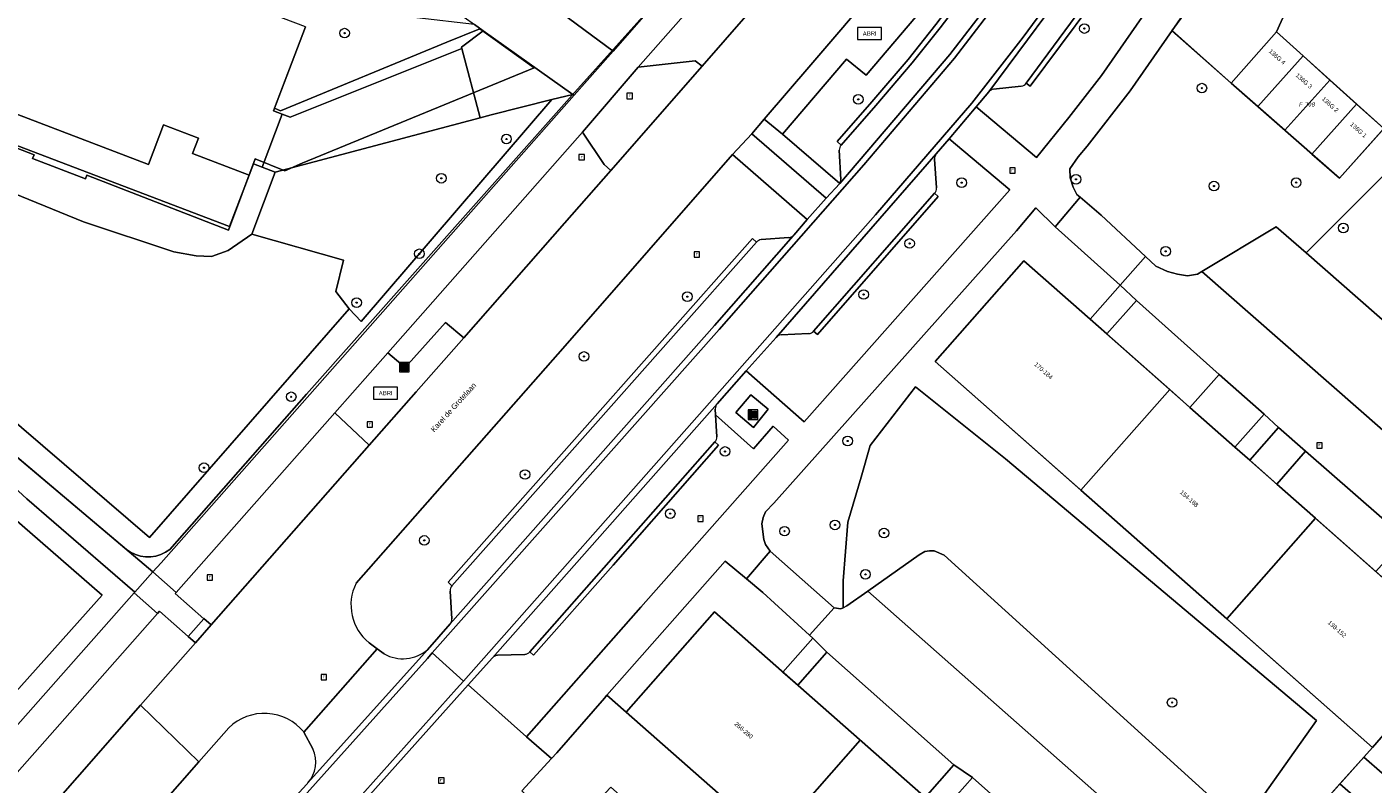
# Model space of a CAD drawing. Header units: metres. Extents: x 207466 to 209466, y 475780 to 477780.
# Tile 54 of 189: x 208198 to 208311, y 476210 to 476273. Entities that reach past the tile are written whole.
import ezdxf
from ezdxf.enums import TextEntityAlignment as Align

# ---------------------------------------------------------------- set-up
doc = ezdxf.new("R2010")
doc.units = ezdxf.units.M
doc.layers.get('0').update_dxf_attribs({"color": 253, "linetype": 'CONTINUOUS'})
for name, color, linetype, lineweight, true_color in [('B-RO-GR-BEPLANTING_CULTUUR_BODEMBEDEKKER-GV', 7, 'CONTINUOUS', 0, 0x6d8a47), ('B-RO-GR-BEPLANTING_CULTUUR_HEESTERS-GV', 7, 'CONTINUOUS', 0, 0x6d8a47), ('B-RO-GR-BOOM-S', 7, 'CONTINUOUS', 0, 0x6d8a47), ('B-RO-OG-BEBOUWING-GV', 7, 'CONTINUOUS', 0, 0xa50000)]:
    doc.layers.add(name, color=color, linetype=linetype, lineweight=lineweight, true_color=true_color)
for name, color, linetype, lineweight in [('B-RO-IE-MEUBILAIR_WEGMEUBILAIR-S', 253, 'CONTINUOUS', 0), ('B-RO-OG-BEBOUWING-T18', 7, 'CONTINUOUS', 0), ('B-RO-OG-TERREIN_CULTUURSCHEIDING-GV', 253, 'CONTINUOUS', 0), ('B-RO-OG-TERREIN_ERF-GV', 253, 'CONTINUOUS', 0), ('B-RO-OG-TOPOGRAFIE-T18', 7, 'CONTINUOUS', 0), ('B-RO-RI-GWA_RIOOLPUT-S', 253, 'CONTINUOUS', 0), ('B-RO-VH-VERHARDING_ASFALT-GV', 253, 'CONTINUOUS', 0), ('B-RO-VH-VERHARDING_BEDRIJFSVLOERPLAAT-GV', 253, 'CONTINUOUS', 0), ('B-RO-VH-VERHARDING_BETON-GV', 253, 'CONTINUOUS', 0), ('B-RO-VH-VERHARDING_BETONSTRAATSTEEN-GV', 253, 'CONTINUOUS', 0), ('B-RO-VH-VERHARDING_TEGEL-GV', 253, 'CONTINUOUS', 0), ('B-WE-KG-GRENS_PERCEEL-GV', 150, 'CONTINUOUS', 18), ('B-WE-KG-GRENS_PERCEEL-S', 150, 'CONTINUOUS', 25)]:
    doc.layers.add(name, color=color, linetype=linetype, lineweight=lineweight)
doc.styles.add('NLCS-ISO', font='NLCS-ISO.ttf')
doc.styles.add('NLCS-ISO-M200-T18', font='NLCS-ISO.ttf', dxfattribs={"height": 1.8})

# ---------------------------------------------------------------- blocks, each defined once
blk = doc.blocks.new('SIE-WEG_AFVALBAK-SO1')
at = {"linetype": 'Continuous'}
blk.add_hatch(color=0, dxfattribs=at).paths.add_polyline_path([(-1.5, -1.5), (1.5, -1.5), (1.5, 1.5), (-1.5, 1.5)])
at = {"color": 0, "linetype": 'ByBlock', "lineweight": -2, "flags": 128}
for points in [[(-2, -2), (2, -2), (2, 2), (-2, 2), (-2, -2)], [(-1.5, -1.5), (1.5, -1.5), (1.5, 1.5), (-1.5, 1.5), (-1.5, -1.5)]]:
    blk.add_lwpolyline(points, dxfattribs=at)
blk = doc.blocks.new('SIE-WEG_AFVAL_APART_PLAATS-SO1')
at = {"linetype": 'Continuous'}
for points in [[(-1.5, -1.5), (-0.25, -1.5), (-0.25, 1.5), (-1.5, 1.5)], [(1.5, 1.5), (0.25, 1.5), (0.25, -1.5), (1.5, -1.5)]]:
    blk.add_hatch(color=0, dxfattribs=at).paths.add_polyline_path(points)
h = blk.add_hatch(color=0, dxfattribs=at)
h.paths.add_polyline_path([(-1.5, -1.5), (-0.25, -1.5), (-0.25, 1.5), (-1.5, 1.5)])
h.paths.add_polyline_path([(1.5, 1.5), (0.25, 1.5), (0.25, -1.5), (1.5, -1.5)])
at = {"color": 0, "linetype": 'ByBlock', "lineweight": -2, "flags": 128}
for points in [[(-2, -2), (2, -2), (2, 2), (-2, 2), (-2, -2)], [(-1.5, -1.5), (-0.25, -1.5), (-0.25, 1.5), (-1.5, 1.5), (-1.5, -1.5)]]:
    blk.add_lwpolyline(points, dxfattribs=at)
at = {"color": 0, "linetype": 'ByBlock', "lineweight": -2, "extrusion": (0, 0, -1), "flags": 128}
blk.add_lwpolyline([(-1.5, -1.5), (-0.25, -1.5), (-0.25, 1.5), (-1.5, 1.5), (-1.5, -1.5)], dxfattribs=at)
blk = doc.blocks.new('SRI-PUT_INSPECTIEPUT_RIOOLPUT-SO1')
at = {"color": 0, "linetype": 'ByBlock', "lineweight": -2, "flags": 128}
blk.add_lwpolyline([(-1.125, -1.125), (1.125, -1.125), (1.125, 1.125), (-1.125, 1.125), (-1.125, -1.125)], dxfattribs=at)
at = {"color": 0, "linetype": 'ByBlock', "lineweight": -2, "insert": (0, 0.2828), "char_height": 1.5, "attachment_point": 5, "line_spacing_factor": 0.8, "style": 'NLCS-ISO'}
blk.add_mtext('{\\C0;r}', dxfattribs=at)
blk = doc.blocks.new('SIE-WEG_ABRI-SO1')
at = {"lineweight": -2, "flags": 128}
blk.add_lwpolyline([(-5, -2.5), (5, -2.5), (5, 2.5), (-5, 2.5), (-5, -2.5)], dxfattribs=at)
at = {"lineweight": -2, "insert": (0, 0), "char_height": 1.8, "attachment_point": 5, "line_spacing_factor": 0.8, "style": 'NLCS-ISO'}
blk.add_mtext('{\\C256;ABRI}', dxfattribs=at)
blk = doc.blocks.new('SGR-BOOM_01-SO1')
at = {"linetype": 'Continuous'}
h = blk.add_hatch(color=0, dxfattribs=at)
edge = h.paths.add_edge_path()
edge.add_arc((0, 0), 0.25, 0, 360)
at = {"color": 0, "linetype": 'ByBlock', "lineweight": -2}
for radius in [2, 0.25]:
    blk.add_circle((0, 0), radius, dxfattribs=at)
blk = doc.blocks.new('SKG-PERCEELNUMMER-SO')
at = {"style": 'NLCS-ISO', "oblique": 10, "flags": 1}
blk.add_attdef('GEMEENTECODE', text='', height=1.8, dxfattribs=at).set_placement((0, 2.55), align=Align.MIDDLE_CENTER)
at = {"style": 'NLCS-ISO', "oblique": 10}
blk.add_attdef('SECTIE', text='', height=1.8, dxfattribs=at).set_placement((-0.5, 0), align=Align.MIDDLE_RIGHT)
blk.add_attdef('PERCEELNUMMER', text='', height=1.8, dxfattribs=at).set_placement((0.5, 0), align=Align.MIDDLE_LEFT)

msp = doc.modelspace()

# ---------------------------------------------------------------- linework, layer by layer
at = {"layer": 'B-RO-GR-BEPLANTING_CULTUUR_BODEMBEDEKKER-GV', "flags": 128}
for points in [[(208239.36, 476277.15), (208247.33, 476271.23), (208258.14, 476283.61), (208259, 476284.71), (208255.67, 476291.24), (208265.42, 476305.68), (208274.73, 476324.86), (208280.37, 476338.41), (208280.14, 476338.78)], [(208311.41, 476264.63), (208307.85, 476260.66), (208305.56, 476262.67), (208303.3, 476264.65), (208301.05, 476266.62), (208298.82, 476268.58), (208293.92, 476272.95), (208290.4, 476267.92), (208286.84, 476263.32), (208286.08, 476262.43), (208285.38, 476261.44), (208285.41, 476260.7), (208285.65, 476259.9), (208285.98, 476259.29), (208286.24, 476259.07), (208287.99, 476257.59), (208291.69, 476254.13), (208292.54, 476253.34), (208293.52, 476252.89), (208294.35, 476252.66), (208295.2, 476252.53), (208296.02, 476252.67), (208296.38, 476252.89), (208302.58, 476256.61), (208305.07, 476254.43)], [(208196, 476259.93), (208203.19, 476257.02), (208210.7, 476254.52), (208212.56, 476254.19), (208213.84, 476254.14), (208215.25, 476254.63), (208217.21, 476256), (208219.16, 476261.16), (208218.08, 476261.58), (208217.34, 476261.86), (208216.98, 476260.91), (208215.36, 476256.64), (208185.35, 476268.04)], [(208225.32, 476249.78), (208226.32, 476248.72), (208242.2, 476267.2), (208237.16, 476265.93), (208236.23, 476265.69), (208219.16, 476261.16), (208217.21, 476256), (208224.84, 476253.84), (208224.2, 476251.21), (208225.32, 476249.78)], [(208305.07, 476254.43), (208311.94, 476261.31)], [(208305.9, 476207.98), (208307.9, 476210.22), (208309.9, 476212.45), (208310.6, 476213.24), (208298.46, 476223.96), (208286.31, 476234.68), (208274.17, 476245.4), (208281.56, 476253.78), (208287.08, 476248.91), (208289.58, 476251.74), (208284.17, 476256.6), (208282.56, 476258.18), (208280.95, 476256.28), (208260.72, 476233.58), (208260.02, 476232.88), (208259.82, 476232.4), (208259.72, 476231.86), (208259.88, 476230.56), (208260.01, 476230.15), (208260.4, 476229.59), (208265.74, 476224.88), (208266.31, 476224.78), (208266.49, 476224.88), (208266.49, 476227.13), (208266.87, 476232.01), (208268, 476235.77), (208268.75, 476238.4), (208272.51, 476243.28), (208280.02, 476237.27), (208305.93, 476215.48), (208299.74, 476206.74)], [(208290.93, 476250.47), (208288.47, 476247.68), (208293.71, 476243.06), (208295.4, 476241.57), (208297.83, 476244.32), (208290.93, 476250.47)], [(208297.83, 476244.32), (208295.4, 476241.57), (208299.15, 476238.26), (208301.57, 476241), (208297.83, 476244.32)], [(208305.04, 476237.91), (208302.78, 476239.88), (208300.39, 476237.16), (208302.63, 476235.18), (208305.04, 476237.91)], [(208305.04, 476237.91), (208302.63, 476235.18), (208305.85, 476232.34), (208310.9, 476227.89), (208313.35, 476230.66), (208305.04, 476237.91)], [(208246.8, 476217.59), (208248.4, 476216.18), (208255.76, 476224.54), (208261.47, 476219.52), (208263.96, 476222.35), (208263.69, 476222.59), (208259.8, 476226.15), (208258.44, 476227.28), (208256.66, 476228.77), (208246.8, 476217.59)], [(208265.14, 476221.19), (208262.71, 476218.43), (208267.92, 476213.84), (208273.32, 476209.09), (208275.71, 476211.8), (208265.14, 476221.19)], [(208277.27, 476210.73), (208274.72, 476207.86), (208280.08, 476203.14), (208285.2, 476198.63), (208286.47, 476200.08), (208287.69, 476201.46), (208277.27, 476210.73)]]:
    msp.add_lwpolyline(points, dxfattribs=at)
at = {"layer": 'B-RO-GR-BEPLANTING_CULTUUR_HEESTERS-GV', "flags": 128}
msp.add_lwpolyline([(208221.68, 476273.27), (208219.01, 476266.26), (208219.75, 476265.98), (208220.39, 476265.73), (208234.7, 476271.47), (208234.67, 476271.57), (208236.49, 476272.94), (208235.76, 476273.46), (208230.96, 476274), (208227.29, 476274.89)], dxfattribs=at)
at = {"layer": 'B-RO-OG-BEBOUWING-GV', "flags": 128}
for points in [[(208135.76, 476300.37), (208160.02, 476282.05), (208185.35, 476268.04), (208215.36, 476256.64), (208217.34, 476261.86), (208218.08, 476261.58), (208219.75, 476265.98), (208219.01, 476266.26), (208221.68, 476273.27), (208210.83, 476277.39), (208204.47, 476279.84), (208194.49, 476283.63), (208185.18, 476288.8), (208179.21, 476292.1), (208169.9, 476297.28), (208161.38, 476303.7), (208155.91, 476307.78), (208146.63, 476314.78), (208142.09, 476308.77), (208141.48, 476309.22), (208138.63, 476305.45), (208139.24, 476304.99), (208135.76, 476300.37)], [(208211.34, 476278.74), (208204.99, 476281.19), (208204.47, 476279.84), (208194.49, 476283.63), (208188.86, 476271.6), (208193.57, 476269.81), (208194.07, 476271.11), (208196.96, 476270.01), (208195.71, 476266.7), (208208.61, 476261.8), (208209.86, 476265.11), (208212.76, 476264), (208212.27, 476262.71), (208216.98, 476260.91), (208217.34, 476261.86), (208218.08, 476261.58), (208219.75, 476265.98), (208219.01, 476266.26), (208221.68, 476273.27), (208210.83, 476277.39), (208211.34, 476278.74)], [(208304.83, 476270.84), (208302.6, 476272.84), (208298.82, 476268.58), (208301.05, 476266.62), (208304.83, 476270.84)], [(208307.06, 476268.83), (208304.83, 476270.84), (208301.05, 476266.62), (208303.3, 476264.65), (208307.06, 476268.83)], [(208309.29, 476266.83), (208307.06, 476268.83), (208303.3, 476264.65), (208305.56, 476262.67), (208309.29, 476266.83)], [(208311.41, 476264.63), (208311.55, 476264.79), (208309.29, 476266.83), (208305.56, 476262.67), (208307.85, 476260.66), (208311.41, 476264.63)], [(208288.47, 476247.68), (208287.08, 476248.91), (208281.56, 476253.78), (208274.17, 476245.4), (208286.31, 476234.68), (208293.71, 476243.06), (208288.47, 476247.68)], [(208300.39, 476237.16), (208299.15, 476238.26), (208295.4, 476241.57), (208293.71, 476243.06), (208286.31, 476234.68), (208298.46, 476223.96), (208305.85, 476232.34), (208302.63, 476235.18), (208300.39, 476237.16)], [(208312.35, 476226.6), (208310.9, 476227.89), (208305.85, 476232.34), (208298.46, 476223.96), (208310.6, 476213.24), (208311.89, 476214.7), (208313.87, 476216.95), (208315.86, 476219.2), (208317.87, 476221.48), (208318, 476221.62), (208312.35, 476226.6)], [(208262.71, 476218.43), (208261.47, 476219.52), (208255.76, 476224.54), (208248.4, 476216.18), (208253.12, 476212.03), (208260.56, 476205.48), (208267.92, 476213.84), (208262.71, 476218.43)], [(208311.89, 476214.7), (208310.6, 476213.24), (208309.9, 476212.45), (208314.46, 476208.45), (208316.46, 476210.69), (208311.89, 476214.7)], [(208274.72, 476207.86), (208273.32, 476209.09), (208267.92, 476213.84), (208260.56, 476205.48), (208272.72, 476194.78), (208280.08, 476203.14), (208274.72, 476207.86)], [(208309.9, 476212.45), (208307.9, 476210.22), (208312.46, 476206.21), (208314.46, 476208.45), (208309.9, 476212.45)], [(208307.9, 476210.22), (208305.9, 476207.98), (208310.47, 476203.97), (208312.46, 476206.21), (208307.9, 476210.22)]]:
    msp.add_lwpolyline(points, dxfattribs=at)
at = {"layer": 'B-RO-OG-TERREIN_CULTUURSCHEIDING-GV', "flags": 128}
for points in [[(208278.26, 476302.6), (208280.39, 476307.35), (208286.61, 476322.23), (208289.42, 476329.06), (208286.77, 476330.63), (208278.27, 476311.93), (208275.3, 476305.71), (208271.97, 476299.43), (208268.16, 476293.14), (208264.04, 476287.18), (208260.57, 476282.71), (208255.47, 476276.79), (208249.4, 476269.89), (208254.17, 476270.43), (208254.74, 476269.99), (208258.57, 476274.36), (208264.93, 476281.88)], [(208286.8, 476304.54), (208283.71, 476298.24), (208281.06, 476293.26), (208276.7, 476286.28), (208272.98, 476281.07), (208269.45, 476276.72), (208272.54, 476274.09), (208268.41, 476269.24), (208266.77, 476270.57), (208261.44, 476264.31), (208266.21, 476260.22)], [(208155, 476277.04), (208167.72, 476264.24), (208180.84, 476251.98), (208194.37, 476240.18), (208208.96, 476227.87), (208209.64, 476228.63), (208244.08, 476267.56), (208243.96, 476267.64), (208242.2, 476267.2), (208226.32, 476248.72), (208225.32, 476249.78), (208208.67, 476230.73), (208182.18, 476253.47), (208169.52, 476265.3), (208138, 476296.09)], [(208138, 476296.09), (208169.52, 476265.3), (208182.18, 476253.47), (208208.67, 476230.73), (208225.32, 476249.78)], [(208266.32, 476263.41), (208265.98, 476263.71), (208268.87, 476267.02), (208271.9, 476270.55), (208274.22, 476273.47), (208277.38, 476277.62), (208281.17, 476282.88), (208284.59, 476288.23), (208288, 476293.73), (208288.38, 476293.49)], [(208278.64, 476267.86), (208277.58, 476266.61), (208282.6, 476262.38), (208285.29, 476265.7), (208288.02, 476269.21), (208292.53, 476275.71), (208296.07, 476281.41), (208294.78, 476282.14), (208293.5, 476280.05), (208289.21, 476282.49)], [(208286.77, 476275.37), (208287.14, 476275.1), (208282.07, 476268.33), (208281.75, 476268.57)], [(208281.34, 476268.33), (208279.03, 476268.06)], [(208247.14, 476261.31), (208246.58, 476261.8), (208244.77, 476264.5), (208228.54, 476246.11), (208230, 476244.88), (208233.36, 476248.65), (208234.87, 476247.35), (208243.27, 476256.9), (208247.14, 476261.31)], [(208260.9, 476247.4), (208258.42, 476244.61), (208263.23, 476240.36), (208280.38, 476259.69), (208275.32, 476263.94)], [(208275.32, 476263.94), (208274.24, 476262.68)], [(208262.37, 476255.92), (208263.5, 476257.21), (208257.26, 476262.62), (208243.33, 476246.7), (208225.9, 476226.92)], [(208266.3, 476260.56), (208266.17, 476262.99)], [(208274.1, 476262.25), (208274.26, 476259.84)], [(208305.07, 476254.43), (208325.93, 476236.16), (208326.54, 476235.24), (208326.98, 476235.23), (208333.73, 476242.53), (208311.94, 476261.31), (208305.07, 476254.43)], [(208225.32, 476249.78), (208224.2, 476251.21), (208224.84, 476253.84), (208217.21, 476256), (208215.25, 476254.63), (208213.84, 476254.14), (208212.56, 476254.19), (208210.7, 476254.52), (208203.19, 476257.02), (208196, 476259.93)], [(208274.11, 476259.4), (208274.42, 476259.13), (208264.35, 476247.63), (208264.03, 476247.91)], [(208259.67, 476255.54), (208261.97, 476255.71)], [(208233.89, 476226.71), (208233.56, 476227.01), (208243.88, 476238.63), (208258.95, 476255.62), (208259.27, 476255.34)], [(208263.61, 476247.71), (208261.32, 476247.6)], [(208266.49, 476224.88), (208266.8, 476225.04), (208268.54, 476226.27), (208272.83, 476229.3), (208273.29, 476229.56), (208273.68, 476229.63), (208274.08, 476229.61), (208274.92, 476229.26), (208299.74, 476206.74), (208305.93, 476215.48), (208280.02, 476237.27), (208272.51, 476243.28), (208268.75, 476238.4), (208268, 476235.77), (208266.87, 476232.01), (208266.49, 476227.13), (208266.49, 476224.88)], [(208227, 476238.42), (208224.12, 476241.11), (208210.91, 476226.16), (208210.83, 476226.07), (208213.2, 476223.97), (208213.22, 476223.99), (208213.83, 476223.47), (208227, 476238.42)], [(208237.27, 476220.72), (208235.24, 476218.45), (208240.1, 476214.13), (208249.63, 476224.94), (208261.93, 476238.85), (208260.65, 476240), (208259.02, 476238.11), (208255.86, 476240.95)], [(208255.86, 476240.95), (208255.96, 476239.12)], [(208255.81, 476238.69), (208256.11, 476238.43), (208247.32, 476228.43), (208240.68, 476220.93), (208240.38, 476221.2)], [(208192.87, 476236.22), (208204.74, 476225.92), (208176.2, 476194.03)], [(208176.2, 476194.03), (208204.74, 476225.92), (208192.87, 476236.22)], [(208193.89, 476210.88), (208207.41, 476226.11), (208207.47, 476226.18), (208198.45, 476233.94)], [(208233.88, 476223.96), (208233.74, 476226.27)], [(208178.53, 476189.55), (208184.01, 476189.55), (208193.27, 476200.08), (208197.36, 476204.73), (208207.94, 476216.78), (208212.5, 476221.97), (208211.9, 476222.49), (208209.51, 476224.59), (208209.35, 476224.41), (208195.53, 476208.79), (208187.83, 476200.08), (208178.53, 476189.55)], [(208231.86, 476221.38), (208233.74, 476223.53)], [(208226.98, 476221.97), (208227.65, 476221.47), (208228.25, 476221.04)], [(208239.95, 476221), (208237.69, 476220.92)], [(208269.92, 476189.55), (208278.67, 476189.55), (208272.72, 476194.78), (208260.56, 476205.48), (208253.12, 476212.03), (208248.4, 476216.18), (208246.8, 476217.59), (208246.6, 476217.36), (208242.63, 476212.81), (208242.18, 476212.32), (208239.7, 476209.62), (208240.25, 476209.12), (208241.55, 476207.95), (208242.64, 476206.92), (208243.54, 476206.13), (208247.13, 476209.95), (208249.58, 476207.78), (208258.3, 476200.08), (208269.92, 476189.55)], [(208215.28, 476214.89), (208212.79, 476212.05), (208202.29, 476200.08), (208201.09, 476198.71), (208193.04, 476189.55)], [(208222.29, 476213.12), (208221.55, 476214.53)]]:
    msp.add_lwpolyline(points, dxfattribs=at)
at = {"layer": 'B-RO-OG-TERREIN_CULTUURSCHEIDING-GV'}
for centre, radius, start, end in [((208279.1, 476267.46), 0.607, 96.7464, 139.2915), ((208281.27, 476268.92), 0.6, 276.6123, 323.5903), ((208266.77, 476263.02), 0.601, 138.9598, 182.9641), ((208274.7, 476262.29), 0.596, 139.4225, 183.8683), ((208265.69, 476260.53), 0.605, 328.573, 2.8081), ((208273.66, 476259.8), 0.604, 318.8659, 3.5544), ((208261.92, 476256.32), 0.609, 274.8333, 311.1273), ((208261.94, 476256.3), 0.575, 310.9795, 319.0205), ((208259.72, 476254.94), 0.602, 94.4583, 138.3301), ((208263.58, 476248.31), 0.602, 272.8074, 318.6858), ((208261.35, 476247), 0.6, 92.7563, 138.3926), ((208255.36, 476239.09), 0.601, 318.6512, 3.2074), ((208229.51, 476225.11), 4.04, 153.4195, 231.1917), ((208234.34, 476226.31), 0.601, 138.4902, 183.3772), ((208233.14, 476223.97), 0.741, 323.1431, 359.0348), ((208229.8, 476223.82), 3.19, 240.7642, 310.0341), ((208237.72, 476220.31), 0.603, 92.2729, 138.1293), ((208239.93, 476221.6), 0.595, 271.8969, 318.8529), ((208218.25, 476211.79), 4.29, 39.7854, 133.783), ((208219.86, 476212.03), 2.67, 319.3878, 24.1821), ((208220.53, 476211.42), 1.76, 316.042, 319.9836)]:
    msp.add_arc(centre, radius, start, end, dxfattribs=at)
at = {"layer": 'B-RO-OG-TERREIN_ERF-GV', "flags": 128}
for points in [[(208310.73, 476304.34), (208309.16, 476300.98), (208305.48, 476293.2), (208304.07, 476290.37), (208303.2, 476288.45), (208301.4, 476285.26), (208299.61, 476282.12), (208299.05, 476281.12), (208297.24, 476277.79), (208295.92, 476275.62), (208294.62, 476273.95), (208293.92, 476272.95), (208298.82, 476268.58), (208302.6, 476272.84), (208305.2, 476278.59), (208304.36, 476278.98), (208304.64, 476279.59), (208305.76, 476282.05), (208307.67, 476286.24), (208308.61, 476288.32), (208310.42, 476292.28), (208311.83, 476295.37)], [(208160.02, 476282.05), (208185.35, 476268.04), (208215.36, 476256.64), (208216.98, 476260.91), (208212.27, 476262.71), (208212.76, 476264), (208209.86, 476265.11), (208208.61, 476261.8), (208195.71, 476266.7), (208196.96, 476270.01), (208194.07, 476271.11), (208193.57, 476269.81), (208188.86, 476271.6), (208184.55, 476273.99)], [(208234.7, 476271.47), (208220.39, 476265.73), (208219.75, 476265.98), (208218.08, 476261.58), (208219.16, 476261.16), (208236.23, 476265.69), (208234.7, 476271.47)]]:
    msp.add_lwpolyline(points, dxfattribs=at)
at = {"layer": 'B-RO-VH-VERHARDING_ASFALT-GV', "flags": 128}
for points in [[(208263.81, 476270.09), (208269.43, 476276.71), (208269.45, 476276.72), (208272.98, 476281.07), (208276.7, 476286.28), (208281.06, 476293.26), (208283.71, 476298.24), (208286.8, 476304.54)], [(208264.93, 476281.88), (208258.57, 476274.36), (208254.74, 476269.99), (208247.14, 476261.31), (208243.27, 476256.9), (208234.87, 476247.35), (208230.91, 476242.86), (208227, 476238.42), (208213.83, 476223.47), (208212.5, 476221.97), (208207.94, 476216.78), (208212.79, 476212.05), (208215.28, 476214.89)], [(208279.44, 476275.44), (208275.78, 476270.66), (208268.22, 476261.78), (208256.15, 476248.06), (208232.25, 476221.12), (208234.85, 476218.77), (208254.94, 476241.47), (208269.18, 476257.61), (208277.22, 476266.9), (208281.49, 476272.4), (208286.07, 476278.66)], [(208155.55, 476273.48), (208166.91, 476262.44), (208171.48, 476257.99), (208181.53, 476248.7), (208187.55, 476243.26), (208193.98, 476237.89), (208194.9, 476237.21), (208198.45, 476233.94), (208207.47, 476226.18), (208208.96, 476227.87), (208194.37, 476240.18)], [(208225.9, 476226.92), (208243.33, 476246.7), (208257.26, 476262.62), (208258.87, 476264.35), (208259.92, 476265.58), (208263.81, 476270.09)], [(208234.85, 476218.77), (208232.25, 476221.12), (208231.84, 476220.66), (208221.32, 476208.9), (208218.67, 476205.94), (208221.13, 476203.4), (208222.35, 476204.78), (208222.47, 476204.91), (208234.28, 476218.12), (208234.85, 476218.77)], [(208221.55, 476214.53), (208227.65, 476221.47), (208226.98, 476221.97)], [(208228.25, 476221.04), (208227.65, 476221.47), (208221.55, 476214.53), (208222.29, 476213.12)], [(208221.88, 476210.29), (208231.86, 476221.38)], [(208193.04, 476189.55), (208201.09, 476198.71), (208202.29, 476200.08), (208212.79, 476212.05), (208207.94, 476216.78), (208197.36, 476204.73), (208193.27, 476200.08), (208184.01, 476189.55)]]:
    msp.add_lwpolyline(points, dxfattribs=at)
at = {"layer": 'B-RO-VH-VERHARDING_ASFALT-GV'}
for centre, radius, start, end in [((208229.51, 476225.11), 4.04, 153.4195, 231.1917), ((208229.8, 476223.82), 3.19, 240.7642, 310.0341), ((208218.25, 476211.79), 4.29, 39.7854, 133.783), ((208219.86, 476212.03), 2.67, 319.3878, 24.1821)]:
    msp.add_arc(centre, radius, start, end, dxfattribs=at)
at = {"layer": 'B-RO-VH-VERHARDING_BEDRIJFSVLOERPLAAT-GV', "flags": 128}
msp.add_lwpolyline([(208213.83, 476223.47), (208213.22, 476223.99), (208213.2, 476223.97), (208211.9, 476222.49), (208212.5, 476221.97), (208213.83, 476223.47)], dxfattribs=at)
at = {"layer": 'B-RO-VH-VERHARDING_BETON-GV', "flags": 128}
msp.add_lwpolyline([(208260.25, 476241.41), (208258.8, 476242.61), (208257.55, 476241.13), (208259.02, 476239.89), (208260.25, 476241.41)], dxfattribs=at)
at = {"layer": 'B-RO-VH-VERHARDING_BETONSTRAATSTEEN-GV', "flags": 128}
for points in [[(208221.8, 476210.2), (208221.14, 476209.49), (208220.93, 476209.27), (208221.32, 476208.9), (208231.84, 476220.66), (208232.25, 476221.12), (208256.15, 476248.06), (208268.22, 476261.78), (208275.78, 476270.66), (208279.44, 476275.44), (208283.5, 476281.06), (208286.3, 476285.38), (208290.37, 476292), (208293.86, 476298.08), (208298.02, 476305.82), (208305.66, 476320.42)], [(208305.66, 476320.42), (208305.24, 476320.7), (208298.15, 476307.09), (208292.23, 476296.27), (208291.28, 476294.55), (208289.94, 476292.26), (208285.88, 476285.65), (208283.09, 476281.34), (208279.04, 476275.74), (208275.39, 476270.97), (208266.21, 476260.22), (208265.07, 476258.98), (208263.5, 476257.21), (208262.37, 476255.92)], [(208207.57, 476292.01), (208207.69, 476291.97), (208210.86, 476290.96), (208211.32, 476290.82), (208212.92, 476289.69), (208222.96, 476282.6), (208225.42, 476280.79), (208231.77, 476276.28), (208234.9, 476274.07), (208235.76, 476273.46), (208236.49, 476272.94), (208243.96, 476267.64), (208244.08, 476267.56), (208247.33, 476271.23), (208239.36, 476277.15), (208238, 476278.1), (208219.77, 476291.07), (208210.03, 476296.61), (208207.62, 476297.53), (208204.84, 476298.59)], [(208266.21, 476260.22), (208275.39, 476270.97), (208279.04, 476275.74), (208283.09, 476281.34), (208285.88, 476285.65), (208289.94, 476292.26), (208291.28, 476294.55)], [(208288.38, 476293.49), (208284.97, 476287.99), (208281.54, 476282.63), (208277.74, 476277.35), (208274.58, 476273.19), (208272.25, 476270.27), (208269.21, 476266.72), (208266.32, 476263.41)], [(208286.07, 476278.66), (208281.49, 476272.4), (208277.22, 476266.9), (208269.18, 476257.61), (208254.94, 476241.47), (208234.85, 476218.77), (208234.28, 476218.12), (208222.47, 476204.91), (208222.8, 476204.56), (208224.92, 476206.93), (208235.24, 476218.45), (208237.27, 476220.72), (208255.98, 476241.87)], [(208255.98, 476241.87), (208258.42, 476244.61), (208260.9, 476247.4), (208274.24, 476262.68), (208275.32, 476263.94), (208277.58, 476266.61), (208278.64, 476267.86), (208286.6, 476278.6)], [(208286.6, 476278.6), (208278.64, 476267.86)], [(208313.54, 476274.8), (208305.2, 476278.59), (208302.6, 476272.84), (208304.83, 476270.84), (208307.06, 476268.83), (208309.29, 476266.83), (208311.55, 476264.79)], [(208281.75, 476268.57), (208286.77, 476275.37)], [(208236.49, 476272.94), (208234.67, 476271.57), (208234.7, 476271.47), (208236.23, 476265.69), (208237.16, 476265.93), (208242.2, 476267.2), (208243.96, 476267.64), (208236.49, 476272.94)], [(208254.74, 476269.99), (208254.17, 476270.43), (208249.4, 476269.89), (208244.77, 476264.5), (208246.58, 476261.8), (208247.14, 476261.31), (208254.74, 476269.99)], [(208279.03, 476268.06), (208281.34, 476268.33)], [(208274.24, 476262.68), (208260.9, 476247.4)], [(208266.17, 476262.99), (208266.3, 476260.56)], [(208274.26, 476259.84), (208274.1, 476262.25)], [(208264.03, 476247.91), (208274.11, 476259.4)], [(208262.32, 476255.86), (208255.78, 476248.39), (208233.74, 476223.53), (208231.86, 476221.38), (208221.88, 476210.29)], [(208233.74, 476223.53), (208255.78, 476248.39), (208262.32, 476255.86)], [(208261.97, 476255.71), (208259.67, 476255.54)], [(208305.07, 476254.43), (208302.58, 476256.61), (208296.38, 476252.89), (208318.01, 476233.95), (208321.55, 476230.85), (208323.34, 476229.22), (208323.56, 476229.05), (208323.66, 476229.43), (208326.54, 476235.24), (208325.93, 476236.16), (208305.07, 476254.43)], [(208259.27, 476255.34), (208244.98, 476239.22), (208233.89, 476226.71)], [(208318.01, 476233.95), (208296.38, 476252.89), (208296.02, 476252.67), (208295.2, 476252.53), (208294.35, 476252.66), (208293.52, 476252.89), (208292.54, 476253.34), (208291.69, 476254.13), (208289.58, 476251.74), (208290.93, 476250.47), (208297.83, 476244.32), (208301.57, 476241), (208302.78, 476239.88), (208305.04, 476237.91), (208313.35, 476230.66)], [(208261.32, 476247.6), (208263.61, 476247.71)], [(208255.98, 476241.87), (208237.27, 476220.72)], [(208255.96, 476239.12), (208255.86, 476240.95), (208255.83, 476241.43)], [(208240.38, 476221.2), (208255.81, 476238.69)], [(208268.54, 476226.27), (208292.38, 476205.21), (208295.92, 476202.11), (208297.1, 476201.11), (208299.95, 476206.56), (208299.74, 476206.74), (208274.92, 476229.26), (208274.08, 476229.61), (208273.68, 476229.63), (208273.29, 476229.56), (208272.83, 476229.3), (208268.54, 476226.27)], [(208210.83, 476226.07), (208210.91, 476226.16), (208208.96, 476227.87), (208207.47, 476226.18), (208207.41, 476226.11), (208209.35, 476224.41), (208209.51, 476224.59), (208211.9, 476222.49), (208213.2, 476223.97), (208210.83, 476226.07)], [(208233.74, 476226.27), (208233.88, 476223.96)], [(208292.38, 476205.21), (208268.54, 476226.27), (208266.8, 476225.04), (208266.49, 476224.88), (208266.31, 476224.78), (208265.74, 476224.88), (208263.69, 476222.59), (208263.96, 476222.35), (208265.14, 476221.19), (208275.71, 476211.8), (208277.27, 476210.73), (208287.69, 476201.46)], [(208237.69, 476220.92), (208239.95, 476221)], [(208229.98, 476202.59), (208231.98, 476200.93), (208233.33, 476202.45), (208234.67, 476203.96), (208235.06, 476203.6), (208239.23, 476208.03), (208239.44, 476208.25), (208240.25, 476209.12), (208239.7, 476209.62), (208242.18, 476212.32), (208240.1, 476214.13), (208235.24, 476218.45), (208224.92, 476206.93), (208229.98, 476202.59)]]:
    msp.add_lwpolyline(points, dxfattribs=at)
at = {"layer": 'B-RO-VH-VERHARDING_BETONSTRAATSTEEN-GV'}
for centre, radius, start, end in [((208279.1, 476267.46), 0.607, 96.7464, 139.2915), ((208281.27, 476268.92), 0.6, 276.6123, 323.5903), ((208266.77, 476263.02), 0.601, 138.9598, 182.9641), ((208274.7, 476262.29), 0.596, 139.4225, 183.8683), ((208265.69, 476260.53), 0.605, 328.573, 2.8081), ((208273.66, 476259.8), 0.604, 318.8659, 3.5544), ((208261.92, 476256.32), 0.609, 274.8333, 311.1273), ((208261.94, 476256.3), 0.575, 310.9795, 319.0205), ((208259.72, 476254.94), 0.602, 94.4583, 138.3301), ((208263.58, 476248.31), 0.602, 272.8074, 318.6858), ((208261.35, 476247), 0.6, 92.7563, 138.3926), ((208256.58, 476241.42), 0.749, 143.0924, 178.6933), ((208255.36, 476239.09), 0.601, 318.6512, 3.2074), ((208234.34, 476226.31), 0.601, 138.4902, 183.3772), ((208233.14, 476223.97), 0.741, 323.1431, 359.0348), ((208237.72, 476220.31), 0.603, 92.2729, 138.1293), ((208239.93, 476221.6), 0.595, 271.8969, 318.8529), ((208220.53, 476211.42), 1.76, 316.042, 319.9836)]:
    msp.add_arc(centre, radius, start, end, dxfattribs=at)
at = {"layer": 'B-RO-VH-VERHARDING_TEGEL-GV', "flags": 128}
for points in [[(208280.95, 476256.28), (208282.56, 476258.18), (208284.17, 476256.6), (208286.24, 476259.07), (208285.98, 476259.29), (208285.65, 476259.9), (208285.41, 476260.7), (208285.38, 476261.44), (208286.08, 476262.43), (208286.84, 476263.32), (208290.4, 476267.92), (208293.92, 476272.95), (208294.62, 476273.95), (208295.92, 476275.62), (208297.24, 476277.79), (208299.05, 476281.12), (208299.61, 476282.12), (208301.4, 476285.26), (208303.2, 476288.45), (208304.07, 476290.37), (208305.48, 476293.2), (208309.16, 476300.98), (208310.73, 476304.34)], [(208288.38, 476293.49), (208288, 476293.73), (208284.59, 476288.23), (208281.17, 476282.88), (208277.38, 476277.62), (208274.22, 476273.47), (208271.9, 476270.55), (208268.87, 476267.02), (208265.98, 476263.71), (208266.32, 476263.41), (208269.21, 476266.72), (208272.25, 476270.27), (208274.58, 476273.19), (208277.74, 476277.35), (208281.54, 476282.63), (208284.97, 476287.99), (208288.38, 476293.49)], [(208258.14, 476283.61), (208247.33, 476271.23), (208244.08, 476267.56), (208209.64, 476228.63), (208208.96, 476227.87), (208210.91, 476226.16), (208224.12, 476241.11), (208228.54, 476246.11), (208244.77, 476264.5)], [(208244.77, 476264.5), (208249.4, 476269.89), (208255.47, 476276.79)], [(208269.45, 476276.72), (208269.43, 476276.71), (208263.81, 476270.09), (208259.92, 476265.58), (208261.44, 476264.31), (208266.77, 476270.57), (208268.41, 476269.24), (208272.54, 476274.09), (208269.45, 476276.72)], [(208292.53, 476275.71), (208288.02, 476269.21), (208285.29, 476265.7), (208282.6, 476262.38), (208277.58, 476266.61), (208275.32, 476263.94), (208280.38, 476259.69), (208263.23, 476240.36), (208258.42, 476244.61), (208255.98, 476241.87)], [(208286.77, 476275.37), (208281.75, 476268.57), (208282.07, 476268.33), (208287.14, 476275.1), (208286.77, 476275.37)], [(208261.44, 476264.31), (208259.92, 476265.58), (208258.87, 476264.35), (208265.07, 476258.98), (208266.21, 476260.22), (208261.44, 476264.31)], [(208258.87, 476264.35), (208257.26, 476262.62), (208263.5, 476257.21), (208265.07, 476258.98), (208258.87, 476264.35)], [(208274.11, 476259.4), (208264.03, 476247.91), (208264.35, 476247.63), (208274.42, 476259.13), (208274.11, 476259.4)], [(208286.24, 476259.07), (208284.17, 476256.6), (208289.58, 476251.74), (208291.69, 476254.13), (208287.99, 476257.59), (208286.24, 476259.07)], [(208255.83, 476241.43), (208255.86, 476240.95), (208259.02, 476238.11), (208260.65, 476240), (208261.93, 476238.85), (208249.63, 476224.94), (208240.1, 476214.13), (208242.18, 476212.32), (208242.63, 476212.81), (208246.6, 476217.36), (208246.8, 476217.59), (208256.66, 476228.77), (208258.44, 476227.28), (208260.4, 476229.59), (208260.01, 476230.15), (208259.88, 476230.56), (208259.72, 476231.86), (208259.82, 476232.4), (208260.02, 476232.88), (208260.72, 476233.58), (208280.95, 476256.28)], [(208259.27, 476255.34), (208258.95, 476255.62), (208243.88, 476238.63), (208233.56, 476227.01), (208233.89, 476226.71), (208244.98, 476239.22), (208259.27, 476255.34)], [(208290.93, 476250.47), (208289.58, 476251.74), (208287.08, 476248.91), (208288.47, 476247.68), (208290.93, 476250.47)], [(208234.87, 476247.35), (208233.36, 476248.65), (208230, 476244.88), (208228.54, 476246.11), (208224.12, 476241.11), (208227, 476238.42), (208230.91, 476242.86), (208234.87, 476247.35)], [(208259.02, 476239.89), (208257.55, 476241.13), (208258.8, 476242.61), (208260.25, 476241.41), (208259.02, 476239.89)], [(208302.78, 476239.88), (208301.57, 476241), (208299.15, 476238.26), (208300.39, 476237.16), (208302.78, 476239.88)], [(208255.81, 476238.69), (208240.38, 476221.2), (208240.68, 476220.93), (208247.32, 476228.43), (208256.11, 476238.43), (208255.81, 476238.69)], [(208260.4, 476229.59), (208258.44, 476227.28), (208259.8, 476226.15), (208263.69, 476222.59), (208265.74, 476224.88), (208260.4, 476229.59)], [(208187.83, 476200.08), (208195.53, 476208.79), (208209.35, 476224.41), (208207.41, 476226.11), (208193.89, 476210.88), (208187.32, 476203.45), (208184.35, 476200.08), (208176.95, 476191.71), (208175.03, 476189.55)], [(208265.14, 476221.19), (208263.96, 476222.35), (208261.47, 476219.52), (208262.71, 476218.43), (208265.14, 476221.19)], [(208277.27, 476210.73), (208275.71, 476211.8), (208273.32, 476209.09), (208274.72, 476207.86), (208277.27, 476210.73)]]:
    msp.add_lwpolyline(points, dxfattribs=at)
at = {"layer": 'B-RO-VH-VERHARDING_TEGEL-GV'}
msp.add_arc((208256.58, 476241.42), 0.749, 143.0924, 178.6933, dxfattribs=at)
at = {"layer": 'B-WE-KG-GRENS_PERCEEL-GV'}
for points in [[(208313.54, 476274.8), (208305.2, 476278.59), (208302.6, 476272.84), (208311.55, 476264.79), (208307.85, 476260.66), (208298.82, 476268.58), (208293.89, 476272.93), (208295.83, 476275.62), (208297.24, 476277.8), (208302.28, 476287), (208305.48, 476293.2), (208309.16, 476300.98), (208313.15, 476309.57)], [(208313.15, 476309.57), (208309.16, 476300.98), (208305.48, 476293.2), (208302.28, 476287), (208297.24, 476277.8), (208295.83, 476275.62), (208293.89, 476272.93), (208298.82, 476268.58), (208302.6, 476272.84), (208305.2, 476278.59), (208313.54, 476274.8)], [(208253.48, 476278.26), (208244.12, 476267.82), (208235.45, 476258.07), (208221.76, 476242.68), (208210.38, 476229.74), (208210.02, 476229.5), (208209.62, 476229.31), (208209.21, 476229.18), (208208.78, 476229.12), (208208.35, 476229.12), (208207.92, 476229.19), (208207.5, 476229.31), (208207.11, 476229.5), (208206.75, 476229.74), (208196.63, 476238.27), (208192.64, 476241.7), (208183.01, 476250.09), (208180.84, 476251.98), (208176.68, 476255.87), (208167.72, 476264.24), (208163.34, 476268.65), (208156.45, 476275.58)], [(208156.45, 476275.58), (208163.34, 476268.65), (208167.72, 476264.24), (208176.68, 476255.87), (208180.84, 476251.98), (208183.01, 476250.09), (208192.64, 476241.7), (208196.63, 476238.27), (208206.75, 476229.74), (208207.11, 476229.5), (208207.5, 476229.31), (208207.92, 476229.19), (208208.35, 476229.12), (208208.78, 476229.12), (208209.21, 476229.18), (208209.62, 476229.31), (208210.02, 476229.5), (208210.38, 476229.74), (208221.76, 476242.68), (208235.45, 476258.07), (208244.12, 476267.82), (208253.48, 476278.26)], [(208175.6, 476273.6), (208186.96, 476267.28), (208199.06, 476262.6), (208198.94, 476262.29), (208203.35, 476260.59), (208203.47, 476260.9), (208215.27, 476256.34), (208217.48, 476262.26), (208219.95, 476261.27), (208221.39, 476261.92), (208235.26, 476267.61), (208240.75, 476269.86), (208236.21, 476273.1), (208233.47, 476271.98), (208219.6, 476266.28), (208219.09, 476266.49), (208221.68, 476273.27)], [(208221.68, 476273.27), (208219.09, 476266.49), (208219.6, 476266.28), (208233.47, 476271.98), (208236.21, 476273.1), (208240.75, 476269.86), (208235.26, 476267.61), (208221.39, 476261.92), (208219.95, 476261.27), (208217.48, 476262.26), (208215.27, 476256.34), (208203.47, 476260.9), (208203.35, 476260.59), (208198.94, 476262.29), (208199.06, 476262.6), (208186.96, 476267.28), (208175.6, 476273.6)]]:
    msp.add_lwpolyline(points, dxfattribs=at)
for points in [[(208298.82, 476268.58), (208307.85, 476260.66), (208311.55, 476264.79), (208302.6, 476272.84)], [(208274.17, 476245.4), (208281.56, 476253.78), (208325.26, 476215.21), (208309.05, 476197.44), (208301.76, 476203.34), (208310.6, 476213.24)], [(208310.6, 476213.24), (208301.76, 476203.34), (208309.05, 476197.44), (208325.26, 476215.21), (208281.56, 476253.78), (208274.17, 476245.4)], [(208248.4, 476216.18), (208255.76, 476224.54), (208292.24, 476192.44), (208284.88, 476184.08)], [(208292.24, 476192.44), (208255.76, 476224.54), (208248.4, 476216.18), (208284.88, 476184.08)]]:
    msp.add_lwpolyline(points, close=True, dxfattribs=at)

# ---------------------------------------------------------------- block references
at = {"layer": 'B-RO-GR-BOOM-S', "xscale": 0.2, "yscale": 0.2, "zscale": 0.2}
for p in [(208224.94, 476272.74), (208286.6, 476273.12), (208296.39, 476268.16), (208267.75, 476267.22), (208238.43, 476263.92), (208233, 476260.65), (208276.37, 476260.28), (208285.9, 476260.56), (208297.4, 476260), (208304.25, 476260.29), (208308.18, 476256.51), (208231.17, 476254.36), (208272.03, 476255.22), (208293.37, 476254.56), (208253.51, 476250.79), (208268.2, 476250.97), (208225.94, 476250.29), (208244.89, 476245.81), (208220.49, 476242.45), (208266.87, 476238.77), (208256.65, 476237.9), (208213.22, 476236.54), (208239.98, 476235.98), (208252.08, 476232.72), (208265.81, 476231.78), (208261.61, 476231.26), (208269.9, 476231.1), (208231.58, 476230.49), (208268.35, 476227.66), (208293.91, 476216.99)]:
    msp.add_blockref('SGR-BOOM_01-SO1', p, dxfattribs=at)
at = {"layer": 'B-RO-IE-MEUBILAIR_WEGMEUBILAIR-S', "xscale": 0.2, "yscale": 0.2, "zscale": 0.2}
for name, p in [('SIE-WEG_ABRI-SO1', (208268.69, 476272.71)), ('SIE-WEG_AFVALBAK-SO1', (208229.92, 476244.92)), ('SIE-WEG_ABRI-SO1', (208228.35, 476242.76)), ('SIE-WEG_AFVAL_APART_PLAATS-SO1', (208258.97, 476240.96))]:
    msp.add_blockref(name, p, dxfattribs=at)
at = {"layer": 'B-RO-RI-GWA_RIOOLPUT-S', "xscale": 0.2, "yscale": 0.2, "zscale": 0.2}
for p in [(208248.7, 476267.5), (208244.7, 476262.4), (208280.6, 476261.3), (208254.3, 476254.3), (208227.04, 476240.14), (208306.2, 476238.4), (208254.6, 476232.3), (208213.7, 476227.4), (208223.2, 476219.1), (208233, 476210.5)]:
    msp.add_blockref('SRI-PUT_INSPECTIEPUT_RIOOLPUT-SO1', p, dxfattribs=at)
at = {"layer": 'B-WE-KG-GRENS_PERCEEL-S', "xscale": 0.2, "yscale": 0.2, "zscale": 0.2}
msp.add_blockref('SKG-PERCEELNUMMER-SO', (208304.85, 476266.8), dxfattribs=at).add_auto_attribs({'PERCEELNUMMER': '708', 'SECTIE': 'F'})

# ---------------------------------------------------------------- texts
at = {"layer": 'B-RO-OG-BEBOUWING-T18', "char_height": 0.36, "attachment_point": 5, "line_spacing_factor": 0.8, "style": 'NLCS-ISO-M200-T18'}
for s, insert, rotation in [('{\\fArial|b0|i0|c0|p34;\\C256;136G 4}', (208302.67, 476270.76), 318.1), ('{\\fArial|b0|i0|c0|p34;\\C256;136G 3}', (208304.9, 476268.76), 318), ('{\\fArial|b0|i0|c0|p34;\\C256;136G 2}', (208307.09, 476266.79), 318), ('{\\fArial|b0|i0|c0|p34;\\C256;136G 1}', (208309.44, 476264.67), 318), ('{\\fArial|b0|i0|c0|p34;\\C256;170-184}', (208283.19, 476244.62), 318.6), ('{\\fArial|b0|i0|c0|p34;\\C256;154-168}', (208295.33, 476233.97), 318.6), ('{\\fArial|b0|i0|c0|p34;\\C256;138-152}', (208307.66, 476223.11), 318.6), ('{\\fArial|b0|i0|c0|p34;\\C256;266-280}', (208258.2, 476214.68), 318.7)]:
    msp.add_mtext(s, dxfattribs=dict(at, insert=insert, rotation=rotation))
at = {"layer": 'B-RO-OG-TOPOGRAFIE-T18', "insert": (208234.01, 476241.57), "char_height": 0.45, "attachment_point": 5, "rotation": 47.8, "line_spacing_factor": 0.8, "style": 'NLCS-ISO-M200-T18'}
msp.add_mtext('{\\fArial|b0|i0|c0|p34;\\C256;Karel de Grotelaan}', dxfattribs=at)

doc.saveas('drawing.dxf')
